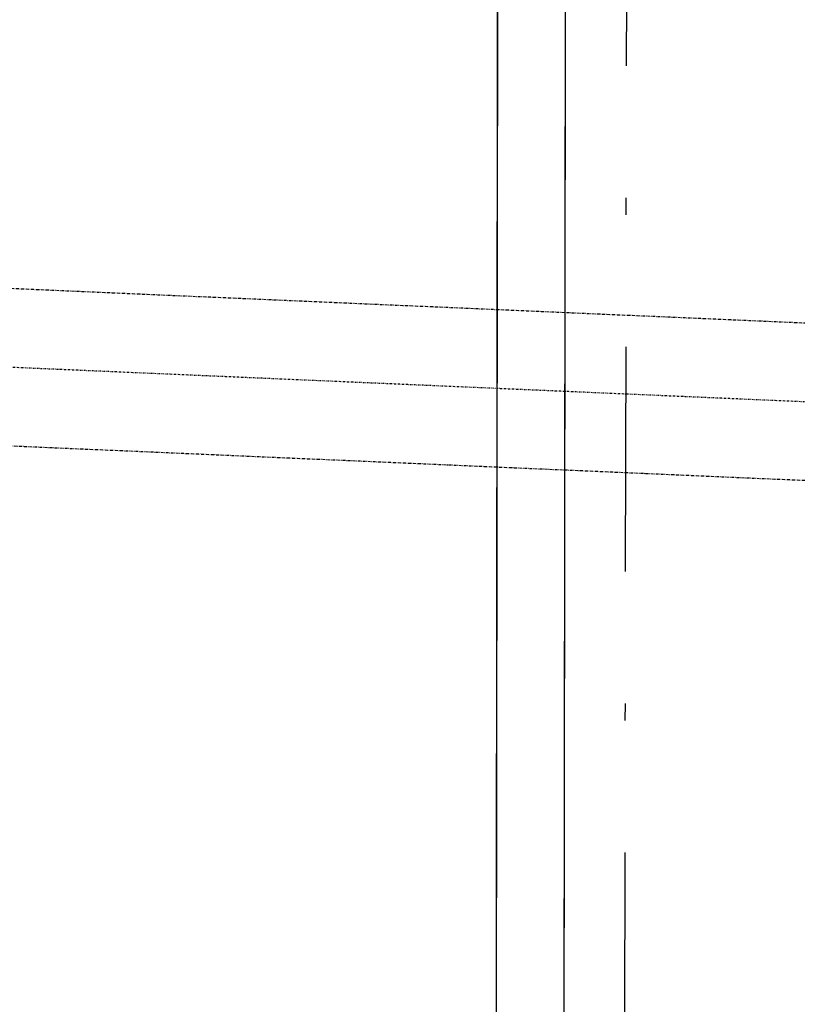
# Model space of a CAD drawing. Header units: millimetres. Extents: x -23738 to 4435, y -2716 to 20653.
# Tile 115 of 160: x -1460 to -768, y 4762 to 5638. Entities that reach past the tile are written whole.
import ezdxf

# ---------------------------------------------------------------- set-up
doc = ezdxf.new("R2010")
doc.units = ezdxf.units.MM
doc.header["$MEASUREMENT"] = 0
for name, pattern in [('Čerchovaná', [450, 200, -117.5, 15, -117.5]), ('Čerchovaná M', [4.5, 2.5, -0.85, 0.3, -0.85]), ('Čerchovaná S', [3.5, 1.5, -0.85, 0.3, -0.85])]:
    doc.linetypes.add(name, pattern=pattern)
doc.layers.add('9._POHLED ZÁPADNÍ_2_Nové_Konstrukce - krov', color=7, linetype='Continuous')

msp = doc.modelspace()

# ---------------------------------------------------------------- linework, layer by layer
at = {"layer": '9._POHLED ZÁPADNÍ_2_Nové_Konstrukce - krov', "color": 1, "linetype": 'Čerchovaná', "lineweight": 25}
msp.add_line((-914.32, 8496.96), (-922.34, 4309.69), dxfattribs=at)
at = {"layer": '9._POHLED ZÁPADNÍ_2_Nové_Konstrukce - krov', "color": 1, "linetype": 'Continuous', "lineweight": 25}
for p, q in [((-1038.36, 2500.45), (-1033.75, 6050.45)), ((-973.75, 6050.37), (-978.36, 2500.38))]:
    msp.add_line(p, q, dxfattribs=at)
at = {"layer": '9._POHLED ZÁPADNÍ_2_Nové_Konstrukce - krov', "color": 1, "linetype": 'Čerchovaná M', "lineweight": 25}
for p, q in [((-15764, 6020.71), (-491.55, 5356.62)), ((-15770.08, 5880.84), (-497.63, 5216.75))]:
    msp.add_line(p, q, dxfattribs=at)
at = {"layer": '9._POHLED ZÁPADNÍ_2_Nové_Konstrukce - krov', "color": 1, "linetype": 'Čerchovaná S', "lineweight": 25}
msp.add_line((-15767.04, 5950.78), (-494.59, 5286.68), dxfattribs=at)
at = {"layer": '9._POHLED ZÁPADNÍ_2_Nové_Konstrukce - krov', "color": 1, "linetype": 'Continuous', "lineweight": 25, "flags": 128}
msp.add_lwpolyline([(-973.75, 6050.37), (-978.36, 2500.38), (-1038.36, 2500.45), (-1033.75, 6050.45)], close=True, dxfattribs=at)

doc.saveas('drawing.dxf')
